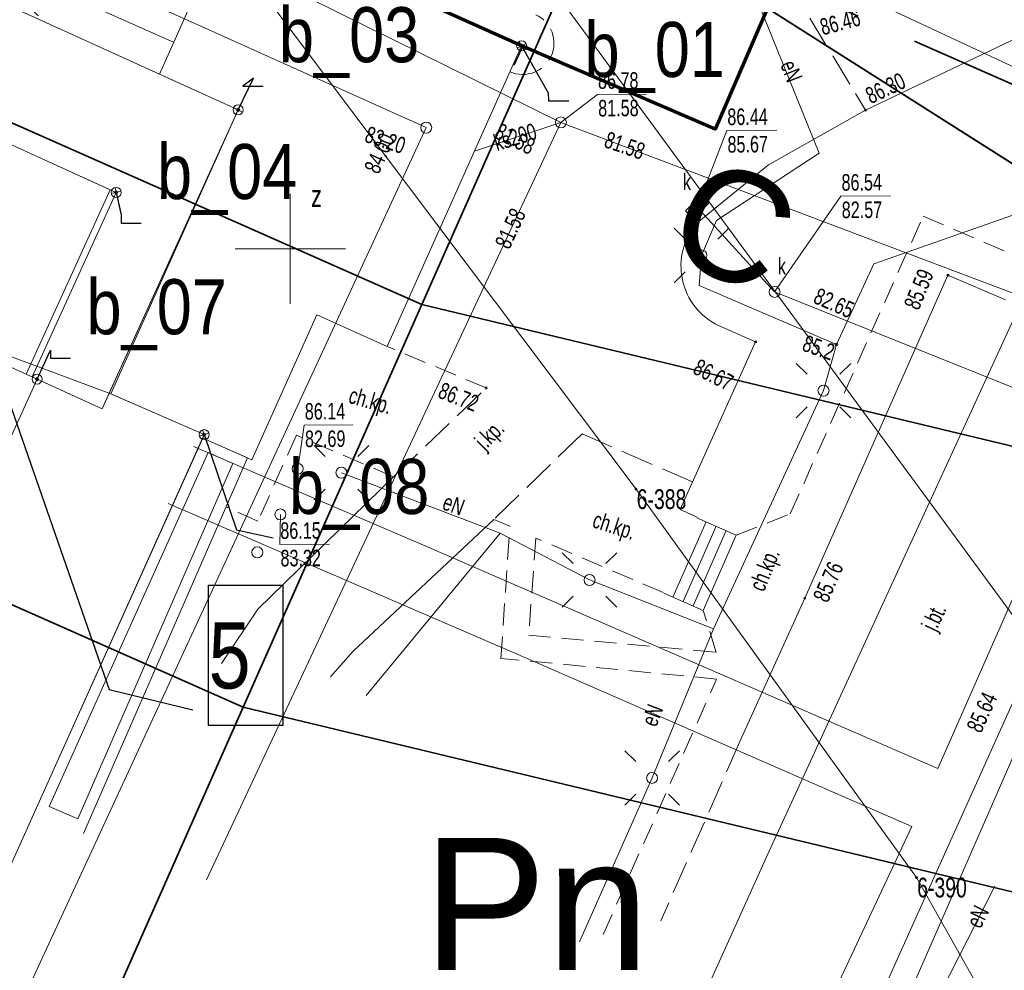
# Model space of a CAD drawing. Header units: metres. Extents: x -1013 to 1491576, y -5789570 to 1032.
# Tile 15 of 62: x -14 to 30, y -68 to -25. Entities that reach past the tile are written whole.
import ezdxf
from ezdxf.xclip import XClip

# ---------------------------------------------------------------- set-up
doc = ezdxf.new("R2010")
doc.units = ezdxf.units.M
doc.header["$MEASUREMENT"] = 0
doc.header["$XCLIPFRAME"] = 0
for name, pattern in [('2_KTCR02', [1.5, 1, -0.5]), ('2_KTJZ01', [2, 1.5, -0.5]), ('Przerywana długa', [7.8, 5, -2.8])]:
    doc.linetypes.add(name, pattern=pattern)
doc.layers.add('700-L Mapa 1_1000 dwg', color=7, linetype='Continuous')
for name, color, linetype, lineweight in [('703-L Płaszczyzny podejścia 2D3', 152, 'Continuous', 30), ('703-L Płaszczyzny podejścia 2D38', 171, 'Continuous', 35), ('704-L Płaszczyzny podejścia 3D38', 171, 'Continuous', 35), ('708-L Opisy sytuacji 1_1000 do legendy85', 1, 'Continuous', 25), ('708-L Opisy_ numeracja obiektów85', 1, 'Continuous', 25), ('713-L Obiekty-budynki1', 7, 'Continuous', 13), ('715-L Wymiary opisy dla 1_10001', 7, 'Continuous', 13), ('720-L Oznakowanie lądowiska1', 7, 'Continuous', 13), ('720-L Oznakowanie lądowiska176', 203, 'Continuous', 25), ('722-L Obiekty_Latarnie_ słupy_ anteny1', 7, 'Continuous', 13), ('798-L Zakres inwestycji9', 142, 'Continuous', 70), ('ex_02_DXF_MZ_5_Dzialki7', 9, 'Continuous', 18), ('ex_02_DXF_MZ_5_EGBB_E_T_07', 9, 'Continuous', 18), ('ex_02_DXF_MZ_5_EGBB_L_07', 9, 'Continuous', 18), ('ex_02_DXF_MZ_5_EGBB_L_17', 9, 'Continuous', 18), ('ex_02_DXF_MZ_5_EGBC_L_07', 9, 'Continuous', 18), ('ex_02_DXF_MZ_5_EGBE_L_07', 9, 'Continuous', 18), ('ex_02_DXF_MZ_5_KTCR_E_T_17', 9, 'Continuous', 18), ('ex_02_DXF_MZ_5_KTCR_L_17', 9, 'Continuous', 18), ('ex_02_DXF_MZ_5_KTJZ_E_T_07', 9, 'Continuous', 18), ('ex_02_DXF_MZ_5_KTJZ_L_07', 9, 'Continuous', 18), ('ex_02_DXF_MZ_5_KTKR_L_07', 9, 'Continuous', 18), ('ex_02_DXF_MZ_5_KTOK_L_57', 9, 'Continuous', 18), ('ex_02_DXF_MZ_5_Numery_punktow7', 9, 'Continuous', 18), ('ex_02_DXF_MZ_5_Podzial_sekcyjny_krzyze7', 9, 'Continuous', 18), ('ex_02_DXF_MZ_5_Punkty7', 9, 'Continuous', 18), ('ex_02_DXF_MZ_5_RTPW_T_17', 9, 'Continuous', 18), ('ex_02_DXF_MZ_5_SUPC_D_L_1200', 9, 'Continuous', 18), ('ex_02_DXF_MZ_5_SUPE_D_L_31', 9, 'Continuous', 18), ('ex_02_DXF_MZ_5_SUPE_E_T_31', 9, 'Continuous', 18), ('ex_02_DXF_MZ_5_SUPE_L_31', 9, 'Continuous', 18), ('ex_02_DXF_MZ_5_SUPK_D_L_434', 9, 'Continuous', 18), ('ex_02_DXF_MZ_5_SUPK_E_T_434', 9, 'Continuous', 18), ('ex_02_DXF_MZ_5_SUPK_L_034', 9, 'Continuous', 18), ('ex_02_DXF_MZ_5_SUPK_L_434', 9, 'Continuous', 18), ('ex_02_DXF_MZ_5_SUPW_D_L_05', 9, 'Continuous', 18), ('ex_02_DXF_MZ_5_SUSM_T_07', 9, 'Continuous', 18), ('ex_02_DXF_MZ_5_SUSM_T_37', 9, 'Continuous', 18), ('ex_02_DXF_MZ_5_SUTE_T_01', 9, 'Continuous', 18), ('ex_02_DXF_MZ_5_SUTK_T_034', 9, 'Continuous', 18), ('ex_02_DXF_MZ_5_SUUK_D_T_07', 9, 'Continuous', 18), ('ex_02_DXF_MZ_5_SUUK_D_T_234', 9, 'Continuous', 18), ('ex_02_DXF_MZ_5_SUUK_E_T_934', 9, 'Continuous', 18)]:
    doc.layers.add(name, color=color, linetype=linetype, lineweight=lineweight)
doc.styles.add('STYL_AUTOMATYCZNY_1', font='arial.ttf', dxfattribs={"width": 0.7})
doc.styles.add('STYL_AUTOMATYCZNY_2', font='arial.ttf')
doc.styles.add('STYL_AUTOMATYCZNY_3', font='ARIALN.TTF')
doc.linetypes.add('Linia z krzyżyków', pattern='A,0,[1,88_A.L.04 Sytuacja 1_10001.Shx,S=0.15873,R=0,X=0,Y=0],-20,0', length=20)
doc.dimstyles.new('STYL_AUTOMATYCZNY__1', dxfattribs={"dimtxt": 0.18, "dimasz": 0.912, "dimexe": 0.18, "dimexo": 0.0625, "dimgap": 0, "dimtad": 0, "dimtih": 1, "dimtoh": 1, "dimdec": 4, "dimzin": 0, "dimdsep": 46, "dimcen": 0.09, "dimadec": 0, "dimazin": 0, "dimtfac": 1, "dimtdec": 4, "dimtmove": 0, "dimatfit": 3, "dimldrblk": 'ARROWHEAD_7', "dimfxl": 1, "dimtolj": 1, "dimtzin": 0, "dimarcsym": 0})
doc.dimstyles.new('STYL_AUTOMATYCZNY__3', dxfattribs={"dimtxt": 0.18, "dimasz": 0.912, "dimexe": 0.18, "dimexo": 0.0625, "dimgap": 0, "dimtad": 0, "dimtih": 1, "dimtoh": 1, "dimdec": 4, "dimzin": 0, "dimdsep": 46, "dimcen": 0.09, "dimadec": 0, "dimazin": 0, "dimtfac": 1, "dimtdec": 4, "dimtmove": 0, "dimatfit": 3, "dimldrblk": 'ARROWHEAD_1', "dimfxl": 1, "dimtolj": 1, "dimtzin": 0, "dimarcsym": 0})
pattern_1 = [(0, (0, 0), (0, 1.73205), [0, -1]), (0, (0.5, 0.866), (0, 1.73205), [0, -1])]

# ---------------------------------------------------------------- blocks, each defined once
blk = doc.blocks.new('Rysunek_1_5', base_point=(-7447251.91, -5789835.327))
at = {"layer": 'ex_02_DXF_MZ_5_Dzialki7', "color": 9, "linetype": 'Continuous', "lineweight": 18}
for p, q in [((-30.9, 13.243), (13.78, -46.247)), ((-4.54, -3.697), (35.51, -58.297)), ((13.78, -46.247), (26.51, -63.887)), ((26.51, -63.887), (38.85, -85.657))]:
    blk.add_line(p, q, dxfattribs=at)
at = {"layer": 'ex_02_DXF_MZ_5_EGBB_L_07', "color": 9, "linetype": 'Continuous', "lineweight": 18}
for p, q in [((-7.85, -27.397), (-4.62, -20.177)), ((-4.62, -20.177), (8.59, -26.107)), ((8.59, -26.107), (2.48, -39.757)), ((-4.28, -29.017), (-7.85, -27.397)), ((-10.05, -41.917), (-4.28, -29.017)), ((-0.714, -38.327), (-3.65, -44.917)), ((2.48, -39.757), (-0.714, -38.327)), ((-5.82, -43.767), (-10.05, -41.917)), ((-5.888, -43.92), (-5.82, -43.767)), ((-3.65, -44.917), (-5.888, -43.92))]:
    blk.add_line(p, q, dxfattribs=at)
at = {"layer": 'ex_02_DXF_MZ_5_EGBB_L_17', "color": 9, "linetype": 'Continuous', "lineweight": 18}
for p, q in [((-59.98, -3.697), (-7.85, -27.397)), ((-7.85, -27.397), (-4.28, -29.017)), ((-4.28, -29.017), (-10.05, -41.917)), ((-10.05, -41.917), (-20.437, -38.049)), ((-10.05, -41.917), (-20.437, -38.049)), ((-10.05, -41.917), (-5.82, -43.767)), ((-5.82, -43.767), (-40.536, -121.038))]:
    blk.add_line(p, q, dxfattribs=at)
at = {"layer": 'ex_02_DXF_MZ_5_EGBC_L_07', "color": 9, "linetype": 'Continuous', "lineweight": 18}
for p, q in [((-59.98, -3.697), (-7.85, -27.397)), ((-7.85, -27.397), (-4.28, -29.017)), ((-4.28, -29.017), (-10.05, -41.917)), ((-10.05, -41.917), (-20.44, -38.047))]:
    blk.add_line(p, q, dxfattribs=at)
at = {"layer": 'ex_02_DXF_MZ_5_EGBE_L_07', "color": 9, "linetype": 'Continuous', "lineweight": 18}
for p, q in [((-5.888, -43.92), (-13.518, -60.916)), ((-3.859, -44.824), (-5.888, -43.92)), ((-12.855, -60.66), (-5.636, -44.579)), ((-5.636, -44.579), (-4.516, -45.079)), ((-4.516, -45.079), (-11.561, -61.222)), ((-11.302, -61.879), (-3.859, -44.824)), ((-11.561, -61.222), (-12.855, -60.66))]:
    blk.add_line(p, q, dxfattribs=at)
at = {"layer": 'ex_02_DXF_MZ_5_KTCR_L_17', "color": 9, "linetype": '2_KTCR02', "lineweight": 18}
for p, q in [((-19.32, -18.687), (-13.01, -25.087)), ((20.78, -47.367), (26.81, -33.847)), ((26.81, -33.847), (32.09, -36.107)), ((6.98, -41.647), (2.48, -39.757)), ((-1.63, -43.787), (-3.38, -47.697)), ((2.78, -45.677), (-1.63, -43.787)), ((-3.38, -47.697), (-4.79, -47.067)), ((18.33, -48.327), (20.78, -47.367)), ((8.05, -47.927), (7.32, -47.617)), ((7.65, -53.927), (8.05, -47.927)), ((9.23, -48.467), (8.91, -52.877)), ((15.01, -50.937), (9.23, -48.467)), ((17.42, -53.657), (16.83, -51.747)), ((8.91, -52.877), (17.42, -53.657)), ((17.44, -54.867), (7.65, -53.927)), ((12.29, -66.467), (17.44, -54.867))]:
    blk.add_line(p, q, dxfattribs=at)
at = {"layer": 'ex_02_DXF_MZ_5_KTJZ_L_07', "color": 9, "linetype": '2_KTJZ01', "lineweight": 18}
for p, q in [((21.67, -24.857), (24.2, -29.027)), ((2.78, -45.677), (6.98, -41.647)), ((11.33, -43.727), (7.32, -47.617)), ((16.35, -45.917), (11.33, -43.727)), ((16.56, -47.517), (15.78, -47.167)), ((18.5, -57.707), (14.9, -65.847))]:
    blk.add_line(p, q, dxfattribs=at)
blk.add_arc((8.636, -25.988), 1.421, 246.1164, 65.2626, dxfattribs=at)
at = {"layer": 'ex_02_DXF_MZ_5_KTKR_L_07', "color": 9, "linetype": 'Continuous', "lineweight": 18}
for p, q in [((24.2, -29.027), (62.95, -10.507)), ((-7.21, -25.947), (-12.31, -23.677)), ((24.2, -29.027), (19.8, -31.506)), ((19.8, -31.506), (16.55, -34.147)), ((27.94, -36.527), (21.44, -51.197)), ((30.55, -37.647), (27.94, -36.527)), ((17.53, -38.817), (19.21, -39.547)), ((19.21, -39.547), (15.78, -47.167)), ((-3.38, -51.697), (2.78, -45.677)), ((7.32, -47.617), (0.94, -53.607)), ((21.44, -51.197), (18.5, -57.707)), ((-5.04, -54.167), (-3.38, -51.697)), ((0.94, -53.607), (-0.09, -54.767))]:
    blk.add_line(p, q, dxfattribs=at)
blk.add_arc((18.823, -36.108), 3.002, 139.22, 244.4831, dxfattribs=at)
at = {"layer": 'ex_02_DXF_MZ_5_KTOK_L_57', "color": 9, "linetype": 'Continuous', "lineweight": 18}
for p, q in [((15.457, -51.145), (16.957, -47.725)), ((16.547, -47.545), (18.33, -48.327)), ((15.914, -51.345), (17.414, -47.925)), ((16.372, -51.546), (17.872, -48.126)), ((16.83, -51.747), (18.33, -48.327)), ((15.047, -50.965), (16.83, -51.747))]:
    blk.add_line(p, q, dxfattribs=at)
at = {"layer": 'ex_02_DXF_MZ_5_Podzial_sekcyjny_krzyze7', "color": 9, "linetype": 'Continuous', "lineweight": 18}
for p, q in [((-1.91, -37.827), (-1.91, -32.827)), ((-4.41, -35.327), (0.59, -35.327))]:
    blk.add_line(p, q, dxfattribs=at)
at = {"layer": 'ex_02_DXF_MZ_5_Punkty7', "color": 9, "linetype": 'Continuous', "lineweight": 18}
for centre in [(13.78, -46.247), (26.51, -63.887)]:
    blk.add_circle(centre, 0.045, dxfattribs=at)
at = {"layer": 'ex_02_DXF_MZ_5_RTPW_T_17', "color": 9, "linetype": 'Continuous', "lineweight": 18}
for centre in [(24.2, -29.027), (27.94, -36.527), (19.21, -39.547), (6.98, -41.647), (21.44, -51.197)]:
    blk.add_circle(centre, 0.045, dxfattribs=at)
at = {"layer": 'ex_02_DXF_MZ_5_SUPC_D_L_1200', "color": 9, "linetype": 'Continuous', "lineweight": 18}
for p, q in [((26.834, -64.94), (43.286, -28.306)), ((35.761, -40.105), (27.476, -58.929)), ((4.246, -48.827), (-6.301, -44.305)), ((-7.453, -46.887), (8.839, -53.927)), ((27.476, -58.929), (4.246, -48.827)), ((8.839, -53.927), (26.304, -61.566)), ((26.304, -61.566), (19.911, -75.161)), ((21.401, -76.963), (26.834, -64.94))]:
    blk.add_line(p, q, dxfattribs=at)
at = {"layer": 'ex_02_DXF_MZ_5_SUPE_D_L_31', "color": 9, "linetype": 'Continuous', "lineweight": 18}
blk.add_line((27.516, -69.285), (30.061, -64.267), dxfattribs=at)
at = {"layer": 'ex_02_DXF_MZ_5_SUPE_L_31', "color": 9, "linetype": 'Continuous', "lineweight": 18}
for p, q in [((19.25, -23.947), (22.09, -30.977)), ((22.09, -30.977), (17.43, -34.037)), ((34.68, -32.467), (24.58, -36.007)), ((17.43, -34.037), (16.75, -35.627)), ((16.64, -36.987), (16.75, -35.627)), ((24.58, -36.007), (22.88, -39.677)), ((22.88, -39.677), (16.64, -36.987)), ((22.88, -39.677), (22.29, -41.767)), ((22.29, -41.767), (17.3, -52.587)), ((7.61, -48.237), (0.41, -45.497)), ((1.53, -55.617), (7.61, -48.237)), ((11.67, -50.367), (7.61, -48.237)), ((17.3, -52.587), (11.67, -50.367)), ((17.3, -52.587), (14.51, -59.357)), ((14.51, -59.357), (11.21, -66.797))]:
    blk.add_line(p, q, dxfattribs=at)
at = {"layer": 'ex_02_DXF_MZ_5_SUPK_D_L_434', "color": 9, "linetype": 'Continuous', "lineweight": 18}
for p, q in [((-25.863, -11.665), (10.37, -29.587)), ((-33.867, -12.631), (4.257, -29.825)), ((4.257, -29.825), (-14.578, -70.581)), ((10.37, -29.587), (-5.714, -63.978)), ((10.37, -29.587), (46.514, -43.249)), ((20.07, -37.284), (16.553, -33.429)), ((20.07, -37.284), (49.255, -49.02))]:
    blk.add_line(p, q, dxfattribs=at)
at = {"layer": 'ex_02_DXF_MZ_5_SUPK_L_034', "color": 9, "linetype": 'Continuous', "lineweight": 18}
blk.add_line((24.48, -73.097), (37.14, -44.047), dxfattribs=at)
at = {"layer": 'ex_02_DXF_MZ_5_SUPK_L_434', "color": 9, "linetype": 'Continuous', "lineweight": 18}
blk.add_line((6.445, -30.899), (10.37, -29.587), dxfattribs=at)
at = {"layer": 'ex_02_DXF_MZ_5_SUPW_D_L_05', "color": 9, "linetype": 'Continuous', "lineweight": 18}
for p, q in [((35.565, -29.255), (15.788, -19.973)), ((19.73, -62.879), (32.456, -35.157)), ((15.319, -72.681), (19.73, -62.879))]:
    blk.add_line(p, q, dxfattribs=at)
at = {"layer": 'ex_02_DXF_MZ_5_SUSM_T_07', "color": 9, "linetype": 'Continuous', "lineweight": 18}
for p, q in [((16.008, -34.885), (15.513, -34.39)), ((17.493, -34.885), (17.988, -34.39)), ((16.008, -36.37), (15.513, -36.865)), ((17.493, -36.37), (17.988, -36.865)), ((21.548, -41.025), (21.053, -40.53)), ((23.033, -41.025), (23.528, -40.53)), ((21.548, -42.51), (21.053, -43.005)), ((23.033, -42.51), (23.528, -43.005)), ((-0.332, -44.755), (-0.827, -44.26)), ((1.153, -44.755), (1.648, -44.26)), ((-0.332, -46.24), (-0.827, -46.735)), ((1.153, -46.24), (1.648, -46.735)), ((10.928, -49.625), (10.433, -49.13)), ((12.413, -49.625), (12.908, -49.13)), ((10.928, -51.11), (10.433, -51.605)), ((12.413, -51.11), (12.908, -51.605)), ((13.768, -58.615), (13.273, -58.12)), ((15.253, -58.615), (15.748, -58.12)), ((13.768, -60.1), (13.273, -60.595)), ((15.253, -60.1), (15.748, -60.595))]:
    blk.add_line(p, q, dxfattribs=at)
at = {"layer": 'ex_02_DXF_MZ_5_SUSM_T_37', "color": 9, "linetype": 'Continuous', "lineweight": 18}
for centre in [(16.75, -35.627), (22.29, -41.767), (0.41, -45.497), (11.67, -50.367), (14.51, -59.357)]:
    blk.add_circle(centre, 0.25, dxfattribs=at)
at = {"layer": 'ex_02_DXF_MZ_5_SUTE_T_01', "color": 9, "linetype": 'Continuous', "lineweight": 18}
blk.add_circle((22.88, -39.677), 0.0625, dxfattribs=at)
at = {"layer": 'ex_02_DXF_MZ_5_SUTK_T_034', "color": 9, "linetype": 'Continuous', "lineweight": 18}
for p, q in [((10.37, -29.587), (12.03, -28.318)), ((12.03, -28.318), (14.255, -28.302)), ((16.553, -33.429), (17.899, -29.959)), ((17.899, -29.959), (20.179, -29.943)), ((20.07, -37.284), (23.083, -32.938)), ((23.083, -32.938), (25.336, -32.922)), ((-1.575, -45.317), (-1.279, -43.335)), ((-1.279, -43.335), (0.92, -43.32)), ((-2.36, -47.393), (-2.391, -48.753)), ((-2.391, -48.753), (-0.138, -48.738))]:
    blk.add_line(p, q, dxfattribs=at)
at = {"layer": 'ex_02_DXF_MZ_5_SUUK_D_T_07', "color": 9, "linetype": 'Continuous', "lineweight": 18}
for p, q in [((16.02, -33.597), (16.738, -32.901)), ((16.738, -32.901), (17.086, -33.26)), ((16.253, -33.371), (16.601, -33.73)), ((17.086, -33.26), (16.368, -33.956)), ((16.505, -33.127), (16.853, -33.487)), ((16.368, -33.956), (16.02, -33.597))]:
    blk.add_line(p, q, dxfattribs=at)
at = {"layer": 'ex_02_DXF_MZ_5_SUUK_D_T_234', "color": 9, "linetype": 'Continuous', "lineweight": 18}
for centre in [(10.37, -29.587), (4.257, -29.825), (20.07, -37.284), (-1.575, -45.317), (-2.36, -47.393), (-3.408, -49.111)]:
    blk.add_circle(centre, 0.25, dxfattribs=at)
at = {"layer": 'ex_02_DXF_MZ_5_EGBB_E_T_07', "color": 9, "linetype": 'Continuous', "lineweight": 18, "insert": (-0.968, -32.926), "char_height": 1, "attachment_point": 4, "style": 'STYL_AUTOMATYCZNY_1'}
blk.add_mtext('\\A1;{\\pql;\\fArial|b0|i0|c238|p0;\\W0.700000;z}', dxfattribs=at)
at = {"layer": 'ex_02_DXF_MZ_5_KTCR_E_T_17', "color": 9, "linetype": 'Continuous', "lineweight": 18, "char_height": 0.75, "attachment_point": 4, "style": 'STYL_AUTOMATYCZNY_1'}
for insert, rotation in [((0.756, -42.062), 344.1027), ((11.829, -47.706), 342.1213), ((19.343, -50.846), 67.7824)]:
    blk.add_mtext('\\A1;{\\pql;\\fArial|b0|i0|c238|p0;\\W0.700000;ch.kp.}', dxfattribs=dict(at, insert=insert, rotation=rotation))
at = {"layer": 'ex_02_DXF_MZ_5_KTJZ_E_T_07', "color": 9, "linetype": 'Continuous', "lineweight": 18, "char_height": 0.75, "attachment_point": 4, "style": 'STYL_AUTOMATYCZNY_1'}
for s, insert, rotation in [('\\A1;{\\pql;\\fArial|b0|i0|c238|p0;\\W0.700000;j.kp.}', (6.731, -44.326), 45), ('\\A1;{\\pql;\\fArial|b0|i0|c238|p0;\\W0.700000;j.bt.}', (27.152, -52.64), 64.6602)]:
    blk.add_mtext(s, dxfattribs=dict(at, insert=insert, rotation=rotation))
at = {"layer": 'ex_02_DXF_MZ_5_Numery_punktow7', "color": 9, "linetype": 'Continuous', "lineweight": 18, "char_height": 0.9, "attachment_point": 1, "style": 'STYL_AUTOMATYCZNY_1'}
for s, insert in [('\\A1;{\\pql;\\fArial|b0|i0|c238|p0;\\W0.700000;6-388}', (13.813, -46.247)), ('\\A1;{\\pql;\\fArial|b0|i0|c238|p0;\\W0.700000;6-390}', (26.543, -63.887))]:
    blk.add_mtext(s, dxfattribs=dict(at, insert=insert))
at = {"layer": 'ex_02_DXF_MZ_5_RTPW_T_17', "color": 9, "linetype": 'Continuous', "lineweight": 18, "char_height": 0.75, "style": 'STYL_AUTOMATYCZNY_1'}
for s, insert, attachment_point, rotation in [('\\A1;{\\pql;\\fArial|b0|i0|c238|p0;\\W0.700000;86.46}', (22.064, -24.911), 1, 14.8084), ('\\A1;{\\pql;\\fArial|b0|i0|c238|p0;\\W0.700000;86.30}', (24.438, -28.771), 7, 25.4077), ('\\A1;{\\pql;\\fArial|b0|i0|c238|p0;\\W0.700000;85.59}', (25.914, -37.87), 1, 67.5206), ('\\A1;{\\pql;\\fArial|b0|i0|c238|p0;\\W0.700000;86.67}', (16.651, -40.29), 1, 332.7839), ('\\A1;{\\pql;\\fArial|b0|i0|c238|p0;\\W0.700000;86.72}', (4.735, -42.069), 7, 338.2485), ('\\A1;{\\pql;\\fArial|b0|i0|c238|p0;\\W0.700000;85.76}', (21.79, -51.142), 1, 66.3295), ('\\A1;{\\pql;\\fArial|b0|i0|c238|p0;\\W0.700000;85.64}', (29.102, -57.21), 4, 65.3764)]:
    blk.add_mtext(s, dxfattribs=dict(at, insert=insert, attachment_point=attachment_point, rotation=rotation))
at = {"layer": 'ex_02_DXF_MZ_5_SUPE_E_T_31', "color": 9, "linetype": 'Continuous', "lineweight": 18, "char_height": 0.75, "style": 'STYL_AUTOMATYCZNY_1'}
for insert, attachment_point, rotation in [((20.309, -26.963), 7, 291.3179), ((4.933, -47.146), 7, 339.6895), ((14.705, -57.088), 7, 69.0109), ((29.082, -66.083), 4, 63.8331)]:
    blk.add_mtext('\\A1;{\\pql;\\fArial|b0|i0|c238|p0;\\W0.700000;eN}', dxfattribs=dict(at, insert=insert, attachment_point=attachment_point, rotation=rotation))
at = {"layer": 'ex_02_DXF_MZ_5_SUPK_E_T_434', "color": 9, "linetype": 'Continuous', "lineweight": 18, "insert": (7.252, -30.177), "char_height": 0.75, "attachment_point": 1, "rotation": 17.1, "style": 'STYL_AUTOMATYCZNY_1'}
blk.add_mtext('\\A1;{\\pql;\\fArial|b0|i0|c238|p0;\\W0.700000;ks200}', dxfattribs=at)
at = {"layer": 'ex_02_DXF_MZ_5_SUTE_T_01', "color": 9, "linetype": 'Continuous', "lineweight": 18, "insert": (21.269, -39.943), "char_height": 0.75, "attachment_point": 7, "rotation": 340.641, "style": 'STYL_AUTOMATYCZNY_1'}
blk.add_mtext('\\A1;{\\pql;\\fArial|b0|i0|c238|p0;\\W0.700000;85.2}', dxfattribs=at)
at = {"layer": 'ex_02_DXF_MZ_5_SUTK_T_034', "color": 9, "linetype": 'Continuous', "lineweight": 18, "char_height": 0.75, "style": 'STYL_AUTOMATYCZNY_1'}
for s, insert, attachment_point, rotation in [('\\A1;{\\pql;\\fArial|b0|i0|c238|p0;\\W0.700000;86.78}', (12.052, -27.317), 1, 0.4031), ('\\A1;{\\pql;\\fArial|b0|i0|c238|p0;\\W0.700000;81.58}', (12.061, -28.567), 1, 0.4031), ('\\A1;{\\pql;\\fArial|b0|i0|c238|p0;\\W0.700000;86.44}', (17.922, -28.959), 1, 0.4031), ('\\A1;{\\pql;\\fArial|b0|i0|c238|p0;\\W0.700000;83.20}', (1.531, -30.098), 4, 341.577), ('\\A1;{\\pql;\\fArial|b0|i0|c238|p0;\\W0.700000;81.58}', (7.465, -29.933), 4, 333.837), ('\\A1;{\\pql;\\fArial|b0|i0|c238|p0;\\W0.700000;84.00}', (1.759, -31.822), 4, 65.628), ('\\A1;{\\pql;\\fArial|b0|i0|c238|p0;\\W0.700000;81.58}', (12.401, -30.338), 4, 340.866), ('\\A1;{\\pql;\\fArial|b0|i0|c238|p0;\\W0.700000;85.67}', (17.93, -30.209), 1, 0.4031), ('\\A1;{\\pql;\\fArial|b0|i0|c238|p0;\\W0.700000;86.54}', (23.106, -31.937), 1, 0.405), ('\\A1;{\\pql;\\fArial|b0|i0|c238|p0;\\W0.700000;82.57}', (23.115, -33.187), 1, 0.405), ('\\A1;{\\pql;\\fArial|b0|i0|c238|p0;\\W0.700000;81.58}', (7.694, -35.238), 4, 65.2031), ('\\A1;{\\pql;\\fArial|b0|i0|c238|p0;\\W0.700000;82.65}', (21.925, -37.42), 4, 336.1727), ('\\A1;{\\pql;\\fArial|b0|i0|c238|p0;\\W0.700000;86.14}', (-1.256, -42.335), 1, 0.4031), ('\\A1;{\\pql;\\fArial|b0|i0|c238|p0;\\W0.700000;82.69}', (-1.247, -43.585), 1, 0.4031), ('\\A1;{\\pql;\\fArial|b0|i0|c238|p0;\\W0.700000;86.15}', (-2.368, -47.753), 1, 0.4031), ('\\A1;{\\pql;\\fArial|b0|i0|c238|p0;\\W0.700000;83.32}', (-2.359, -49.003), 1, 0.4031)]:
    blk.add_mtext(s, dxfattribs=dict(at, insert=insert, attachment_point=attachment_point, rotation=rotation))
at = {"layer": 'ex_02_DXF_MZ_5_SUUK_E_T_934', "color": 9, "linetype": 'Continuous', "lineweight": 18, "char_height": 0.75, "attachment_point": 7, "style": 'STYL_AUTOMATYCZNY_1'}
for insert in [(15.91, -32.663), (20.216, -36.493)]:
    blk.add_mtext('\\A1;{\\pql;\\fArial|b0|i0|c238|p0;\\W0.700000;k}', dxfattribs=dict(at, insert=insert))
blk = doc.blocks.new('ARROWHEAD_7')
at = {"color": 0, "linetype": 'Continuous', "lineweight": 0}
for p, q in [((0, 0), (-1, 0)), ((-0.25, 0), (0.25, 0)), ((0, -0.25), (0, 0.25))]:
    blk.add_line(p, q, dxfattribs=at)
blk.add_circle((0, 0), 0.25, dxfattribs=at)
blk = doc.blocks.new('ARROWHEAD_1')
at = {"color": 0, "linetype": 'Continuous', "lineweight": 0}
blk.add_line((0, 0), (-1, 0), dxfattribs=at)
blk.add_circle((0, 0), 0.25, dxfattribs=at)

msp = doc.modelspace()

# ---------------------------------------------------------------- hatches: boundary and pattern name
at = {"layer": '720-L Oznakowanie lądowiska176', "linetype": 'Continuous', "lineweight": 25}
h = msp.add_hatch(dxfattribs=at)
h.set_pattern_fill('Tynk_0001', color=203, style=0, pattern_type=2)
h.set_pattern_definition(pattern_1)
h.paths.add_polyline_path([(8.205, -25.866), (7.768, -25.667), (7.76, -25.685), (8.197, -25.884)])
h = msp.add_hatch(dxfattribs=at)
h.set_pattern_fill('Tynk_0001', color=203, style=0, pattern_type=2)
h.set_pattern_definition(pattern_1)
h.paths.add_polyline_path([(8.651, -26.069), (8.205, -25.866), (8.197, -25.884), (8.643, -26.087)])
h = msp.add_hatch(dxfattribs=at)
h.set_pattern_fill('Tynk_0001', color=203, style=0, pattern_type=2)
h.set_pattern_definition(pattern_1)
h.paths.add_polyline_path([(8.459, -26.541), (8.661, -26.095), (8.643, -26.087), (8.44, -26.533)])
h = msp.add_hatch(dxfattribs=at)
h.set_pattern_fill('Tynk_0001', color=203, style=0, pattern_type=2)
h.set_pattern_definition(pattern_1)
h.paths.add_polyline_path([(8.26, -26.978), (8.459, -26.541), (8.44, -26.533), (8.242, -26.97)])

# ---------------------------------------------------------------- linework, layer by layer
at = {"layer": '703-L Płaszczyzny podejścia 2D3', "color": 152, "linetype": 'Continuous', "lineweight": 30}
msp.add_circle((8.227, 10.355), 1021.659, dxfattribs=at)
at = {"layer": '703-L Płaszczyzny podejścia 2D38', "color": 171, "linetype": 'Przerywana długa', "lineweight": 35}
msp.add_line((12.159, -19.572), (367.806, -177.167), dxfattribs=at)
at = {"layer": '703-L Płaszczyzny podejścia 2D38', "color": 171, "linetype": 'Continuous', "lineweight": 35}
msp.add_line((12.159, -19.572), (344.166, -230.515), dxfattribs=at)
at = {"layer": '704-L Płaszczyzny podejścia 3D38', "color": 171, "linetype": 'Continuous', "lineweight": 35, "flags": 128}
for points in [[(4.056, -37.858), (12.159, -19.572)], [(12.159, -19.572), (4.056, -37.858)], [(12.159, -19.572), (63.368, -52.108)], [(63.368, -52.108), (12.159, -19.572)], [(-26.389, -24.367), (4.056, -37.858)], [(4.056, -37.858), (-26.389, -24.367)], [(-4.047, -56.143), (4.056, -37.858)], [(4.056, -37.858), (-4.047, -56.143)], [(63.368, -52.108), (4.056, -37.858)], [(4.056, -37.858), (63.368, -52.108), (114.577, -84.645)], [(-4.047, -56.143), (-34.491, -42.652)], [(-34.491, -42.652), (-4.047, -56.143)], [(-12.149, -74.428), (-4.047, -56.143)], [(-4.047, -56.143), (-12.149, -74.428)], [(114.577, -84.645), (-4.047, -56.143)], [(-4.047, -56.143), (114.577, -84.645), (165.787, -117.181)]]:
    msp.add_lwpolyline(points, dxfattribs=at)
at = {"layer": '708-L Opisy sytuacji 1_1000 do legendy85', "color": 1, "linetype": 'Continuous', "lineweight": 25, "flags": 128}
msp.add_lwpolyline([(-5.621, -50.597), (-2.25, -50.597), (-2.25, -56.978), (-5.621, -56.978)], close=True, dxfattribs=at)
at = {"layer": '713-L Obiekty-budynki1', "color": 7, "linetype": 'Continuous', "lineweight": 13, "flags": 128}
for points in [[(-82.342, -53.044), (-69.18, -58.877), (-54.63, -26.267), (-53.33, -26.817), (-51.97, -23.617), (-43.6, -27.167), (-30.22, -33.727), (-20.277, -38.121), (-20.042, -37.604), (-21.544, -36.921), (-17.97, -29.058), (-9.813, -32.766), (-13.622, -41.146), (-10.449, -42.589), (-4.28, -29.017), (-59.98, -3.697)], [(-7.85, -27.397), (-4.62, -20.177), (8.59, -26.107), (2.48, -39.757), (-0.714, -38.327), (-3.65, -44.917), (-5.888, -43.92), (-5.82, -43.767), (-10.128, -41.883), (-4.28, -29.017)], [(-17.697, -29.182), (-10.086, -32.642), (-13.895, -41.022), (-20.277, -38.121), (-20.042, -37.604), (-21.271, -37.046)], [(-10.086, -32.642), (-13.895, -41.022), (-13.622, -41.146), (-9.813, -32.766)], [(-20.44, -38.047), (-22.003, -41.591), (-21.09, -41.994), (-22.121, -44.361), (-16.071, -47.111), (-13.405, -41.245)], [(-22.202, -80.232), (-27.286, -77.921), (-24.352, -71.467), (-32.345, -67.833), (-22.121, -44.361), (-16.071, -47.111), (-13.405, -41.245), (-10.449, -42.589), (-10.128, -41.883), (-10.05, -41.917), (-5.82, -43.767)]]:
    msp.add_lwpolyline(points, close=True, dxfattribs=at)
at = {"layer": '720-L Oznakowanie lądowiska1', "color": 7, "linetype": 'Continuous', "lineweight": 13, "flags": 128}
for points in [[(8.205, -25.866), (8.197, -25.884), (7.76, -25.685), (7.768, -25.667)], [(8.651, -26.069), (8.643, -26.087), (8.197, -25.884), (8.205, -25.866)], [(8.459, -26.541), (8.44, -26.533), (8.643, -26.087), (8.661, -26.095)], [(8.26, -26.978), (8.242, -26.97), (8.44, -26.533), (8.459, -26.541)]]:
    msp.add_lwpolyline(points, close=True, dxfattribs=at)
at = {"layer": '722-L Obiekty_Latarnie_ słupy_ anteny1', "color": 7, "linetype": 'Continuous', "lineweight": 13, "flags": 128}
for points in [[(8.59, -26.178), (8.661, -26.107), (8.59, -26.036), (8.52, -26.107)], [(-4.28, -29.088), (-4.209, -29.017), (-4.28, -28.946), (-4.35, -29.017)], [(-9.813, -32.837), (-9.742, -32.766), (-9.813, -32.695), (-9.884, -32.766)], [(-13.405, -41.316), (-13.334, -41.245), (-13.405, -41.174), (-13.476, -41.245)], [(-5.82, -43.838), (-5.749, -43.767), (-5.82, -43.696), (-5.89, -43.767)]]:
    msp.add_lwpolyline(points, close=True, dxfattribs=at)
at = {"layer": '798-L Zakres inwestycji9', "color": 142, "linetype": 'Linia z krzyżyków', "lineweight": 70}
msp.add_lwpolyline([(-11.808, 31.551), (35.146, 11.302), (17.379, -29.897), (8.59, -26.107), (-4.62, -20.177), (-29.409, -9.263)], close=True, dxfattribs=at)

# ---------------------------------------------------------------- block references
at = {"layer": '700-L Mapa 1_1000 dwg', "color": 52, "linetype": 'Continuous', "lineweight": 25}
ref = msp.add_blockref('Rysunek_1_5', (-7447251.91, -5789835.327), dxfattribs=at)
XClip(ref).set_block_clipping_path([(-454.4097296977, -337.82710067), (350.5902703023, 167.17289933)])

# ---------------------------------------------------------------- texts
at = {"layer": '708-L Opisy sytuacji 1_1000 do legendy85', "color": 1, "linetype": 'Continuous', "lineweight": 25, "insert": (-5.621, -55.339), "char_height": 3, "attachment_point": 7, "style": 'STYL_AUTOMATYCZNY_3'}
msp.add_mtext('\\A1;{\\pql;\\fArial Narrow|b0|i0|c238|p0;\\W1.000000;5}', dxfattribs=at)
at = {"layer": '708-L Opisy_ numeracja obiektów85', "color": 1, "linetype": 'Continuous', "lineweight": 25, "char_height": 2.5, "attachment_point": 7, "style": 'STYL_AUTOMATYCZNY_3'}
for s, insert in [('\\A1;{\\pql;\\fArial Narrow|b0|i0|c238|p0;\\W1.000000;b_03}', (-2.428, -27.576)), ('\\A1;{\\pql;\\fArial Narrow|b0|i0|c238|p0;\\W1.000000;b_01}', (11.445, -28.247)), ('\\A1;{\\pql;\\fArial Narrow|b0|i0|c238|p0;\\W1.000000;b_04}', (-7.962, -33.79)), ('\\A1;{\\pql;\\fArial Narrow|b0|i0|c238|p0;\\W1.000000;b_07}', (-11.16, -39.931)), ('\\A1;{\\pql;\\fArial Narrow|b0|i0|c238|p0;\\W1.000000;b_08}', (-1.972, -48.092))]:
    msp.add_mtext(s, dxfattribs=dict(at, insert=insert))
at = {"layer": '715-L Wymiary opisy dla 1_10001', "color": 7, "lineweight": 13, "insert": (4.127, -68.082), "char_height": 6, "attachment_point": 7, "style": 'STYL_AUTOMATYCZNY_2'}
msp.add_mtext('\\A1;{\\pql;\\fArial|b0|i0|c238|p0;\\W1.000000;Pn}', dxfattribs=at)
at = {"layer": '798-L Zakres inwestycji9', "color": 142, "linetype": 'Continuous', "lineweight": 70, "insert": (16.916, -30.942), "char_height": 5, "attachment_point": 1, "rotation": 336.1008, "style": 'STYL_AUTOMATYCZNY_2'}
msp.add_mtext('\\A1;{\\pql;\\fArial|b0|i0|c238|p0;\\W1.000000;C}', dxfattribs=at)

# ---------------------------------------------------------------- leaders
at = {"layer": '708-L Opisy sytuacji 1_1000 do legendy85', "color": 1, "linetype": 'Continuous', "lineweight": 25, "annotation_type": 0, "has_hookline": 1, "hookline_direction": 0, "text_width": 1.634}
msp.add_leader([(-14.81, -41.883), (-10.137, -55.339), (-6.341, -56.258)], dimstyle='STYL_AUTOMATYCZNY__3', dxfattribs=at)
at = {"layer": '708-L Opisy_ numeracja obiektów85', "color": 1, "linetype": 'Continuous', "lineweight": 25, "annotation_type": 0, "has_hookline": 1, "hookline_direction": 0}
for points, text_width in [([(8.59, -26.107), (9.791, -28.247), (9.813, -28.614), (10.725, -28.614)], 5.663), ([(-4.28, -29.017), (-3.588, -27.576), (-4.06, -27.944), (-3.148, -27.944)], 6.056), ([(-9.813, -32.766), (-9.586, -33.79), (-9.594, -34.158), (-8.682, -34.158)], 6.051), ([(-13.405, -41.245), (-12.794, -39.931), (-12.792, -40.299), (-11.88, -40.299)], 6.056), ([(-5.82, -43.767), (-4.355, -48.092), (-2.692, -48.46)], 6.064)]:
    msp.add_leader(points, dimstyle='STYL_AUTOMATYCZNY__1', dxfattribs=dict(at, text_width=text_width))

doc.saveas('drawing.dxf')
